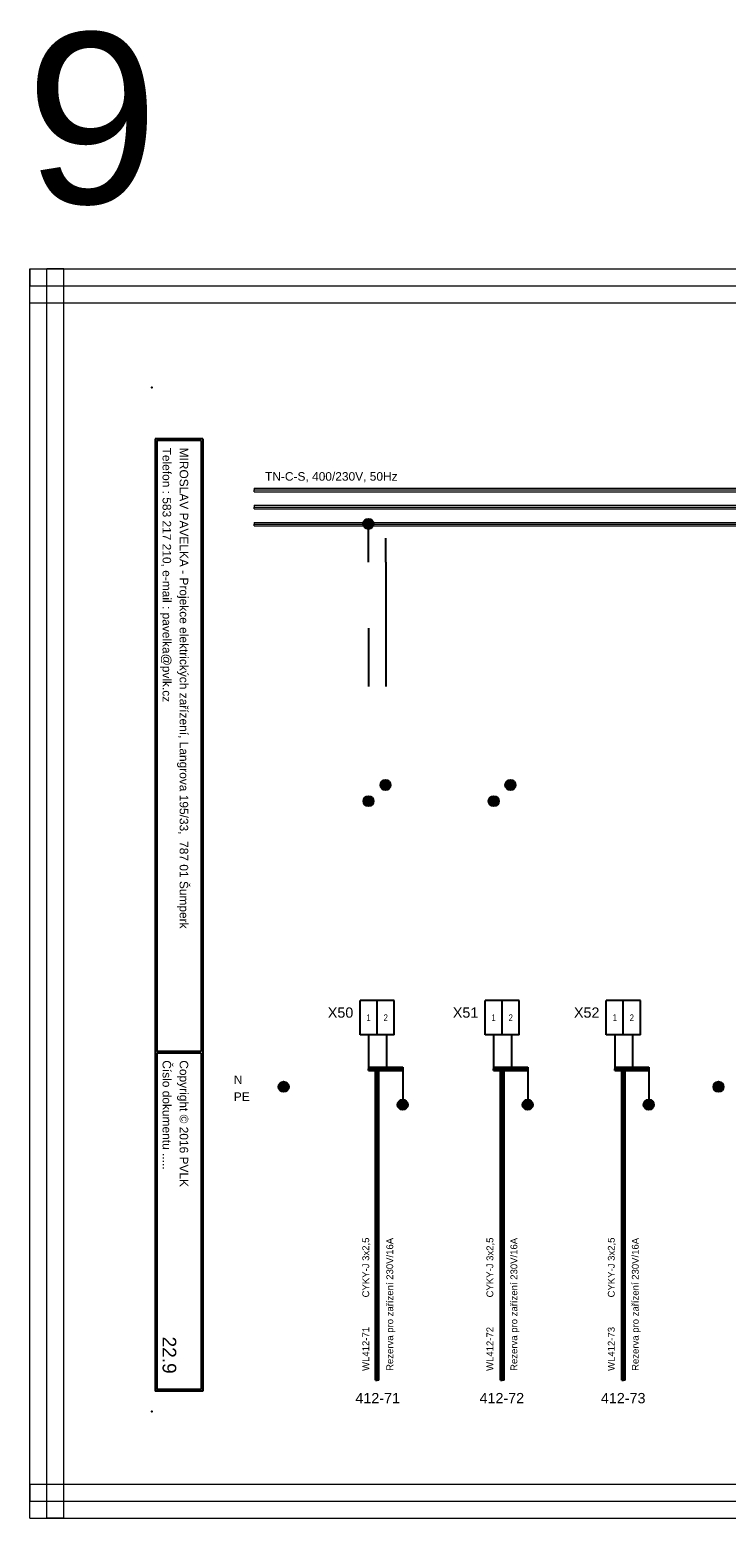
# Model space of a CAD drawing. Extents: x -1152 to 4054, y -4939 to -4246.
# Tile 18 of 19: x 3558 to 3762, y -4939 to -4503. Entities that reach past the tile are written whole.
import ezdxf
from ezdxf.enums import TextEntityAlignment as Align

# ---------------------------------------------------------------- set-up
doc = ezdxf.new("R2010")
doc.units = 0
doc.header["$MEASUREMENT"] = 0
for name, color, linetype in [('1-KRESBA', 7, 'Continuous'), ('__10-Popisy', 220, 'Continuous'), ('__Bílá', 7, 'Continuous'), ('__Oranžová', 30, 'Continuous'), ('__Rudá 010', 10, 'Continuous'), ('__Vínová 220', 220, 'Continuous'), ('__Zelená', 3, 'Continuous')]:
    doc.layers.add(name, color=color, linetype=linetype)
doc.styles.add('Arial', font='arial.ttf')
doc.styles.add('GENERATED_STYLE_1', font='arial.ttf')

# ---------------------------------------------------------------- blocks, each defined once
blk = doc.blocks.new('L0001A02')
at = {"linetype": 'Continuous'}
h = blk.add_hatch(color=256, dxfattribs=at)
edge = h.paths.add_edge_path()
edge.add_arc((0, 0), 1.5, 0, 360)
blk.add_circle((0, 0), 1.5)

msp = doc.modelspace()

# ---------------------------------------------------------------- linework, layer by layer
for p, q in [((3659.85, -4787.73), (3654.85, -4787.73)), ((3654.85, -4797.73), (3654.85, -4787.73)), ((3659.85, -4797.73), (3659.85, -4787.73)), ((3664.85, -4787.73), (3659.85, -4787.73)), ((3659.85, -4797.73), (3659.85, -4787.73)), ((3664.85, -4797.73), (3664.85, -4787.73)), ((3696.47, -4787.73), (3691.47, -4787.73)), ((3691.47, -4797.73), (3691.47, -4787.73)), ((3696.47, -4797.73), (3696.47, -4787.73)), ((3701.47, -4787.73), (3696.47, -4787.73)), ((3696.47, -4797.73), (3696.47, -4787.73)), ((3701.47, -4797.73), (3701.47, -4787.73)), ((3731.95, -4787.73), (3726.95, -4787.73)), ((3726.95, -4797.73), (3726.95, -4787.73)), ((3731.95, -4797.73), (3731.95, -4787.73)), ((3736.95, -4787.73), (3731.95, -4787.73)), ((3731.95, -4797.73), (3731.95, -4787.73)), ((3736.95, -4797.73), (3736.95, -4787.73)), ((3659.85, -4797.73), (3654.85, -4797.73)), ((3664.85, -4797.73), (3659.85, -4797.73)), ((3696.47, -4797.73), (3691.47, -4797.73)), ((3701.47, -4797.73), (3696.47, -4797.73)), ((3731.95, -4797.73), (3726.95, -4797.73)), ((3736.95, -4797.73), (3731.95, -4797.73))]:
    msp.add_line(p, q)
at = {"layer": '1-KRESBA'}
for p, q in [((3657.35, -4659.3), (3657.35, -4648.1)), ((3662.35, -4659.3), (3662.35, -4652.27)), ((3662.35, -4659.3), (3662.35, -4695.66)), ((3657.35, -4678.65), (3657.35, -4695.66)), ((3657.35, -4797.73), (3657.35, -4807.73)), ((3662.54, -4797.73), (3662.54, -4807.73)), ((3693.97, -4797.73), (3693.97, -4807.73)), ((3699.16, -4797.73), (3699.16, -4807.73)), ((3729.45, -4797.73), (3729.45, -4807.73)), ((3734.64, -4797.73), (3734.64, -4807.73)), ((3657.35, -4807.23), (3657.35, -4807.73)), ((3657.35, -4807.23), (3667.35, -4807.23)), ((3657.35, -4808.23), (3657.35, -4807.73)), ((3657.35, -4807.73), (3667.35, -4807.73)), ((3657.35, -4808.23), (3667.35, -4808.23)), ((3659.38, -4898.94), (3659.38, -4807.52)), ((3659.38, -4807.52), (3659.88, -4807.52)), ((3659.88, -4898.94), (3659.88, -4807.52)), ((3660.38, -4807.52), (3659.88, -4807.52)), ((3660.38, -4898.94), (3660.38, -4807.52)), ((3667.34, -4807.73), (3667.34, -4817.73)), ((3667.35, -4807.23), (3667.35, -4807.73)), ((3667.35, -4808.23), (3667.35, -4807.73)), ((3693.97, -4807.23), (3693.97, -4807.73)), ((3693.97, -4807.23), (3703.97, -4807.23)), ((3693.97, -4808.23), (3693.97, -4807.73)), ((3693.97, -4807.73), (3703.97, -4807.73)), ((3693.97, -4808.23), (3703.97, -4808.23)), ((3696, -4898.94), (3696, -4807.52)), ((3696, -4807.52), (3696.5, -4807.52)), ((3696.5, -4898.94), (3696.5, -4807.52)), ((3697, -4807.52), (3696.5, -4807.52)), ((3697, -4898.94), (3697, -4807.52)), ((3703.96, -4807.73), (3703.96, -4817.73)), ((3703.97, -4807.23), (3703.97, -4807.73)), ((3703.97, -4808.23), (3703.97, -4807.73)), ((3729.45, -4807.23), (3729.45, -4807.73)), ((3729.45, -4807.23), (3739.45, -4807.23)), ((3729.45, -4808.23), (3729.45, -4807.73)), ((3729.45, -4807.73), (3739.45, -4807.73)), ((3729.45, -4808.23), (3739.45, -4808.23)), ((3731.48, -4898.94), (3731.48, -4807.52)), ((3731.48, -4807.52), (3731.98, -4807.52)), ((3731.98, -4898.94), (3731.98, -4807.52)), ((3732.48, -4807.52), (3731.98, -4807.52)), ((3732.48, -4898.94), (3732.48, -4807.52)), ((3739.44, -4807.73), (3739.44, -4817.73)), ((3739.45, -4807.23), (3739.45, -4807.73)), ((3739.45, -4808.23), (3739.45, -4807.73)), ((3659.38, -4898.94), (3659.88, -4898.94)), ((3660.38, -4898.94), (3659.88, -4898.94)), ((3696, -4898.94), (3696.5, -4898.94)), ((3697, -4898.94), (3696.5, -4898.94)), ((3731.48, -4898.94), (3731.98, -4898.94)), ((3732.48, -4898.94), (3731.98, -4898.94))]:
    msp.add_line(p, q, dxfattribs=at)
at = {"layer": '__Bílá'}
for p, q in [((3608.81, -4623.12), (3594.81, -4623.12)), ((3594.81, -4623.12), (3594.81, -4902.12)), ((3608.31, -4623.62), (3595.31, -4623.62)), ((3595.31, -4623.62), (3595.31, -4802.62)), ((3608.31, -4623.62), (3608.31, -4802.62)), ((3608.81, -4623.12), (3608.81, -4902.12)), ((3608.31, -4802.62), (3595.31, -4802.62)), ((3608.31, -4803.12), (3595.31, -4803.12)), ((3595.31, -4803.12), (3595.31, -4901.62)), ((3608.31, -4803.12), (3608.31, -4901.62)), ((3608.31, -4901.62), (3595.31, -4901.62)), ((3608.81, -4902.12), (3594.81, -4902.12))]:
    msp.add_line(p, q, dxfattribs=at)
for p in [(3593.81, -4608.12), (3593.81, -4908.12)]:
    msp.add_point(p, dxfattribs=at)
at = {"layer": '__Oranžová', "lineweight": 0}
for p, q in [((3623.81, -4637.62), (3623.81, -4638.12)), ((3623.81, -4637.62), (3978.81, -4637.62)), ((3623.81, -4638.62), (3623.81, -4638.12)), ((3623.81, -4638.12), (3978.81, -4638.12)), ((3623.81, -4638.62), (3978.81, -4638.62)), ((3623.81, -4642.62), (3623.81, -4643.12)), ((3623.81, -4642.62), (3978.81, -4642.62)), ((3623.81, -4643.62), (3623.81, -4643.12)), ((3623.81, -4643.12), (3978.81, -4643.12)), ((3623.81, -4643.62), (3978.81, -4643.62)), ((3623.81, -4647.62), (3623.81, -4648.12)), ((3623.81, -4647.62), (3978.81, -4647.62)), ((3623.81, -4648.62), (3623.81, -4648.12)), ((3623.81, -4648.12), (3978.81, -4648.12)), ((3623.81, -4648.62), (3978.81, -4648.62))]:
    msp.add_line(p, q, dxfattribs=at)
at = {"layer": '__Vínová 220', "lineweight": 0}
for p, q in [((3558.09, -4573.3), (3558.09, -4578.3)), ((3558.09, -4573.3), (4054.5, -4573.3)), ((3558.09, -4939.38), (3558.09, -4573.3)), ((3558.09, -4573.3), (3563.09, -4573.3)), ((3563.09, -4939.38), (3563.09, -4573.3)), ((3568.09, -4573.3), (3563.09, -4573.3)), ((3568.09, -4939.38), (3568.09, -4573.3)), ((3558.09, -4583.3), (3558.09, -4578.3)), ((3558.09, -4578.3), (4054.5, -4578.3)), ((3558.09, -4583.3), (4054.5, -4583.3)), ((3558.09, -4929.38), (3558.09, -4934.38)), ((3558.09, -4929.38), (4054.5, -4929.38)), ((3558.09, -4939.38), (3558.09, -4934.38)), ((3558.09, -4934.38), (4054.5, -4934.38)), ((3558.09, -4939.38), (4054.5, -4939.38)), ((3558.09, -4939.38), (3563.09, -4939.38)), ((3568.09, -4939.38), (3563.09, -4939.38))]:
    msp.add_line(p, q, dxfattribs=at)

# ---------------------------------------------------------------- block references
at = {"layer": '1-KRESBA'}
for p in [(3657.27, -4648.07), (3662.29, -4724.57), (3698.89, -4724.57), (3657.32, -4729.28), (3693.99, -4729.28), (3632.46, -4812.96), (3759.83, -4812.96), (3667.31, -4818.22), (3703.93, -4818.22), (3739.39, -4818.22)]:
    msp.add_blockref('L0001A02', p, dxfattribs=at)

# ---------------------------------------------------------------- texts
at = {"style": 'Arial'}
for tag, p in [('X50', (3652.85, -4792.73)), ('X51', (3689.47, -4792.73)), ('X52', (3724.95, -4792.73))]:
    msp.add_attdef(tag, text='X', height=3, dxfattribs=at).set_placement(p, align=Align.RIGHT)
at = {"style": 'Arial', "width": 0.8}
for tag, p in [('1', (3657.35, -4792.73)), ('2', (3662.35, -4792.73)), ('1', (3693.97, -4792.73)), ('2', (3698.97, -4792.73)), ('1', (3729.45, -4792.73)), ('2', (3734.45, -4792.73))]:
    msp.add_attdef(tag, text='1', height=2, dxfattribs=at).set_placement(p, align=Align.MIDDLE)
at = {"layer": '__10-Popisy', "style": 'Arial'}
msp.add_text('9', height=50, dxfattribs=at).set_placement((3556.91, -4554.18))
at = {"layer": '__Bílá', "style": 'Arial'}
for s, p in [('Telefon : 583 217 210, e-mail : pavelka@pvlk.cz', (3596.99, -4625.71)), ('MIROSLAV PAVELKA - Projekce elektrických zařízení, Langrova 195/33,  787 01 Šumperk', (3601.99, -4625.71)), ('Číslo dokumentu .....', (3596.99, -4805.21)), ('Copyright © 2016 PVLK', (3601.99, -4805.21))]:
    msp.add_text(s, height=2.5, rotation=270, dxfattribs=at).set_placement(p)
at = {"layer": '__Oranžová', "lineweight": 0, "style": 'Arial'}
msp.add_text('TN-C-S, 400/230V, 50Hz', height=2.5, dxfattribs=at).set_placement((3627.01, -4635.4))
at = {"layer": '__Rudá 010', "style": 'Arial'}
for s, p in [('CYKY-J 3x2,5', (3657.51, -4874.69)), ('CYKY-J 3x2,5', (3693.87, -4874.69)), ('CYKY-J 3x2,5', (3729.42, -4874.69)), ('WL412-71', (3657.51, -4896.22)), ('WL412-72', (3693.87, -4896.22)), ('WL412-73', (3729.42, -4896.22))]:
    msp.add_text(s, height=2, rotation=90, dxfattribs=at).set_placement(p)
at = {"layer": '__Rudá 010', "style": 'GENERATED_STYLE_1'}
for s, p in [('412-71', (3660.01, -4905.68)), ('412-72', (3696.37, -4905.68)), ('412-73', (3731.92, -4905.68))]:
    msp.add_text(s, height=3, dxfattribs=at).set_placement(p, align=Align.CENTER)
at = {"layer": '__Rudá 010', "char_height": 2, "width": 62.8406, "attachment_point": 1, "rotation": 90, "style": 'Arial'}
for s, insert in [('Rezerva pro zařízení 230V/16A\\P', (3662.54, -4896.22)), ('Rezerva pro zařízení 230V/16A', (3698.9, -4896.22)), ('Rezerva pro zařízení 230V/16A', (3734.45, -4896.22))]:
    msp.add_mtext(s, dxfattribs=dict(at, insert=insert))
at = {"layer": '__Vínová 220', "style": 'Arial'}
msp.add_attdef('22.9', text='F.1.201', height=4, rotation=270, dxfattribs=at).set_placement((3596.99, -4897.03), align=Align.RIGHT)
at = {"layer": '__Zelená', "color": 4, "linetype": 'Continuous', "style": 'Arial'}
msp.add_text('N', height=2.5, dxfattribs=at).set_placement((3617.87, -4812.17))
at = {"layer": '__Zelená', "linetype": 'Continuous', "style": 'Arial'}
msp.add_text('PE', height=2.5, dxfattribs=at).set_placement((3617.87, -4817.12))

doc.saveas('drawing.dxf')
